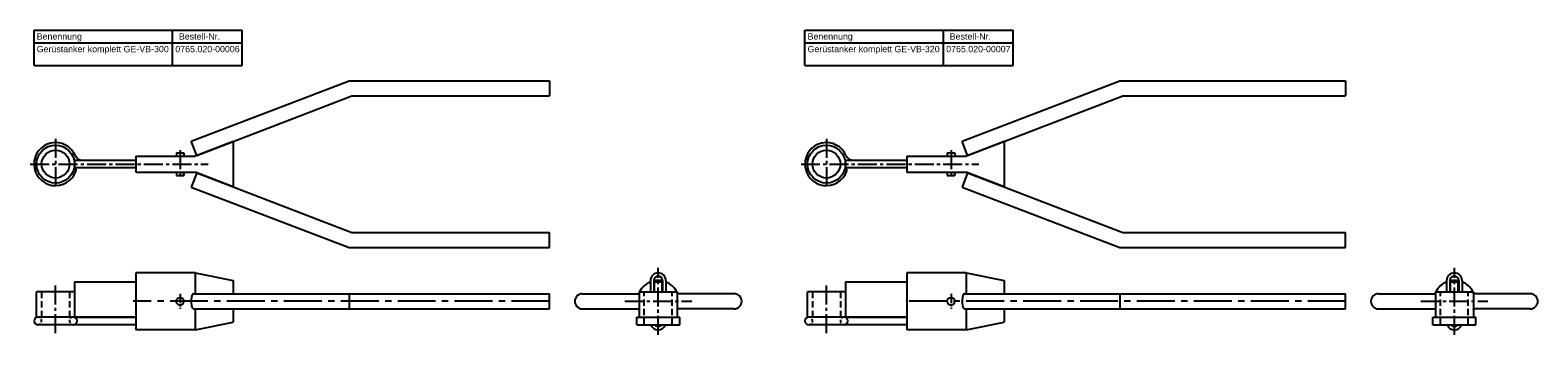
# Model space of a CAD drawing. Header units: millimetres. Extents: x 2369 to 7484, y 242 to 485.
# Tile 4 of 6: x 4968 to 6160, y 244 to 485. Entities that reach past the tile are written whole.
import ezdxf

# ---------------------------------------------------------------- set-up
doc = ezdxf.new("R2010")
doc.units = ezdxf.units.MM
doc.header["$LTSCALE"] = 20
doc.linetypes.add('MITTE2', pattern=[1.125, 0.75, -0.125, 0.125, -0.125])
doc.linetypes.add('VERDECKT2', pattern=[0.1875, 0.125, -0.0625])
doc.layers.add('HALFEN', color=2, linetype='Continuous')
doc.styles.add('ARIAL50', font='ARIAL.TTF', dxfattribs={"height": 5})

msp = doc.modelspace()

# ---------------------------------------------------------------- linework, layer by layer
at = {"layer": 'HALFEN'}
for p, q in [((4971.1, 485.1), (5135.7, 485.1)), ((4971.1, 457.1), (4971.1, 485.1)), ((5080.6, 457.1), (5080.6, 485.1)), ((5135.7, 457.1), (5135.7, 485.1)), ((5580.6, 485.1), (5745.2, 485.1)), ((5580.6, 457.1), (5580.6, 485.1)), ((5690.1, 457.1), (5690.1, 485.1)), ((5745.2, 457.1), (5745.2, 485.1)), ((4971.1, 475.1), (5135.7, 475.1)), ((5580.6, 475.1), (5745.2, 475.1)), ((4971.1, 457.1), (5135.7, 457.1)), ((5580.6, 457.1), (5745.2, 457.1)), ((5095.4, 397.2), (5220.2, 445.1)), ((5220.2, 445.1), (5378.6, 445.1)), ((5378.6, 445.1), (5378.6, 433.1)), ((5704.9, 397.2), (5829.7, 445.1)), ((5829.7, 445.1), (6008.1, 445.1)), ((6008.1, 445.1), (6008.1, 433.1)), ((5099.7, 386), (5222.4, 433.1)), ((5222.4, 433.1), (5378.6, 433.1)), ((5709.2, 386), (5831.9, 433.1)), ((5831.9, 433.1), (6008.1, 433.1)), ((5099.7, 386), (5095.4, 397.2)), ((5128.6, 397.1), (5098.6, 385.3)), ((5128.6, 397.1), (5128.6, 361.1)), ((5709.2, 386), (5704.9, 397.2)), ((5738.1, 397.1), (5708.1, 385.3)), ((5738.1, 397.1), (5738.1, 361.1)), ((5051.6, 385.3), (5098.6, 385.3)), ((5051.6, 385.3), (5051.6, 372.8)), ((5083.6, 388.1), (5083.6, 385.3)), ((5083.6, 388.1), (5089.6, 388.1)), ((5089.6, 388.1), (5089.6, 385.3)), ((5661.1, 385.3), (5708.1, 385.3)), ((5661.1, 385.3), (5661.1, 372.8)), ((5693.1, 388.1), (5693.1, 385.3)), ((5693.1, 388.1), (5699.1, 388.1)), ((5699.1, 388.1), (5699.1, 385.3)), ((5051.6, 372.8), (5098.6, 372.8)), ((5083.6, 372.8), (5083.6, 370.1)), ((5083.6, 370.1), (5089.6, 370.1)), ((5089.6, 370.1), (5089.6, 372.8)), ((5089.6, 372.8), (5089.6, 370.1)), ((5099.7, 372.2), (5095.4, 361)), ((5128.6, 361.1), (5098.6, 372.8)), ((5099.7, 372.2), (5222.4, 325.1)), ((5661.1, 372.8), (5708.1, 372.8)), ((5693.1, 372.8), (5693.1, 370.1)), ((5693.1, 370.1), (5699.1, 370.1)), ((5699.1, 370.1), (5699.1, 372.8)), ((5699.1, 372.8), (5699.1, 370.1)), ((5709.2, 372.2), (5704.9, 361)), ((5738.1, 361.1), (5708.1, 372.8)), ((5709.2, 372.2), (5831.9, 325.1)), ((5095.4, 361), (5220.2, 313.1)), ((5704.9, 361), (5829.7, 313.1)), ((5222.4, 325.1), (5378.6, 325.1)), ((5378.6, 313.1), (5378.6, 325.1)), ((5831.9, 325.1), (6008.1, 325.1)), ((6008.1, 313.1), (6008.1, 325.1)), ((5220.2, 313.1), (5378.6, 313.1)), ((5829.7, 313.1), (6008.1, 313.1)), ((5098.6, 293.1), (5051.6, 293.1)), ((5051.6, 293.1), (5051.6, 248.1)), ((5098.6, 293.1), (5128.6, 287.1)), ((5098.6, 293.1), (5098.6, 276.6)), ((5128.6, 287.1), (5128.6, 276.6)), ((5458.5, 287), (5458.5, 278.1)), ((5461.1, 287), (5461.1, 278.1)), ((5468.1, 287), (5468.1, 278.1)), ((5470.7, 287), (5470.7, 278.1)), ((5708.1, 293.1), (5661.1, 293.1)), ((5661.1, 293.1), (5661.1, 248.1)), ((5708.1, 293.1), (5738.1, 287.1)), ((5708.1, 293.1), (5708.1, 276.6)), ((5738.1, 287.1), (5738.1, 276.6)), ((6088, 287), (6088, 278.1)), ((6090.6, 287), (6090.6, 278.1)), ((6097.6, 287), (6097.6, 278.1)), ((6100.2, 287), (6100.2, 278.1)), ((5003.1, 278.1), (4973.1, 278.1)), ((4973.1, 258.1), (4973.1, 278.1)), ((5003.1, 286.1), (5051.6, 286.1)), ((5003.1, 286.1), (5003.1, 258.1)), ((5097.5, 276.6), (5378.6, 276.6)), ((5220.2, 276.6), (5220.2, 264.6)), ((5378.6, 264.6), (5378.6, 276.6)), ((5404.6, 276.6), (5449.6, 276.6)), ((5449.6, 278.1), (5479.6, 278.1)), ((5449.6, 278.1), (5449.6, 258.1)), ((5461.6, 286.1), (5467.6, 286.1)), ((5461.6, 278.1), (5461.6, 286.1)), ((5467.6, 278.1), (5467.6, 286.1)), ((5479.6, 278.1), (5479.6, 258.1)), ((5524.6, 276.6), (5479.6, 276.6)), ((5612.6, 278.1), (5582.6, 278.1)), ((5582.6, 258.1), (5582.6, 278.1)), ((5612.6, 286.1), (5661.1, 286.1)), ((5612.6, 286.1), (5612.6, 258.1)), ((5707, 276.6), (6008.1, 276.6)), ((5829.7, 276.6), (5829.7, 264.6)), ((6008.1, 264.6), (6008.1, 276.6)), ((6034.1, 276.6), (6079.1, 276.6)), ((6079.1, 278.1), (6109.1, 278.1)), ((6079.1, 278.1), (6079.1, 258.1)), ((6091.1, 286.1), (6097.1, 286.1)), ((6091.1, 278.1), (6091.1, 286.1)), ((6097.1, 278.1), (6097.1, 286.1)), ((6109.1, 278.1), (6109.1, 258.1)), ((6154.1, 276.6), (6109.1, 276.6)), ((5097.5, 264.6), (5378.6, 264.6)), ((5098.6, 264.6), (5098.6, 248.1)), ((5098.6, 264.6), (5098.6, 248.1)), ((5128.6, 264.6), (5128.6, 254.1)), ((5404.6, 264.6), (5449.6, 264.6)), ((5524.6, 264.6), (5479.6, 264.6)), ((5707, 264.6), (6008.1, 264.6)), ((5708.1, 264.6), (5708.1, 248.1)), ((5708.1, 264.6), (5708.1, 248.1)), ((5738.1, 264.6), (5738.1, 254.1)), ((6034.1, 264.6), (6079.1, 264.6)), ((6154.1, 264.6), (6109.1, 264.6)), ((5051.6, 258.1), (4974.1, 258.1)), ((5051.6, 252.1), (4974.1, 252.1)), ((5003.1, 258.1), (5051.6, 258.1)), ((5098.6, 248.1), (5128.6, 254.1)), ((5447.6, 252.1), (5447.6, 258.1)), ((5447.6, 258.1), (5481.6, 258.1)), ((5447.6, 252.1), (5481.6, 252.1)), ((5481.6, 252.1), (5481.6, 258.1)), ((5661.1, 258.1), (5583.6, 258.1)), ((5661.1, 252.1), (5583.6, 252.1)), ((5612.6, 258.1), (5661.1, 258.1)), ((5708.1, 248.1), (5738.1, 254.1)), ((6077.1, 252.1), (6077.1, 258.1)), ((6077.1, 258.1), (6111.1, 258.1)), ((6077.1, 252.1), (6111.1, 252.1)), ((6111.1, 252.1), (6111.1, 258.1)), ((5098.6, 248.1), (5051.6, 248.1)), ((5708.1, 248.1), (5661.1, 248.1))]:
    msp.add_line(p, q, dxfattribs=at)
at = {"layer": 'HALFEN', "color": 1, "linetype": 'MITTE2'}
for p, q in [((4988.1, 399.1), (4988.1, 359.1)), ((5597.6, 399.1), (5597.6, 359.1)), ((5086.6, 390.1), (5086.6, 368.1)), ((5696.1, 390.1), (5696.1, 368.1)), ((4968, 379.1), (5108.7, 379.1)), ((5577.5, 379.1), (5718.2, 379.1)), ((5464.6, 244.1), (5464.6, 297.1)), ((6094.1, 244.1), (6094.1, 297.1)), ((4988.1, 245.5), (4988.1, 284.1)), ((5597.6, 245.5), (5597.6, 284.1)), ((5438.1, 270.6), (5491.1, 270.6)), ((6067.6, 270.6), (6120.6, 270.6))]:
    msp.add_line(p, q, dxfattribs=at)
at = {"layer": 'HALFEN', "color": 1, "linetype": 'VERDECKT2', "ltscale": 2}
for p, q in [((4977.1, 278.1), (4977.1, 258.1)), ((4999.1, 278.1), (4999.1, 258.1)), ((5453.6, 252.1), (5453.6, 278.1)), ((5475.6, 252.1), (5475.6, 278.1)), ((5586.6, 278.1), (5586.6, 258.1)), ((5608.6, 278.1), (5608.6, 258.1)), ((6083.1, 252.1), (6083.1, 278.1)), ((6105.1, 252.1), (6105.1, 278.1))]:
    msp.add_line(p, q, dxfattribs=at)
at = {"layer": 'HALFEN', "color": 1, "linetype": 'MITTE2', "ltscale": 0.5}
for p, q in [((5086.6, 276.6), (5086.6, 264.6)), ((5696.1, 276.6), (5696.1, 264.6))]:
    msp.add_line(p, q, dxfattribs=at)
at = {"layer": 'HALFEN', "color": 1, "linetype": 'MITTE2', "ltscale": 2}
for p, q in [((5378.6, 270.6), (5049.4, 270.6)), ((6008.1, 270.6), (5658.9, 270.6))]:
    msp.add_line(p, q, dxfattribs=at)
at = {"layer": 'HALFEN'}
for points in [[(5051.6, 376.1), (5003.3, 376.1), (5003.3, 382.1), (5051.6, 382.1)], [(5661.1, 376.1), (5612.8, 376.1), (5612.8, 382.1), (5661.1, 382.1)]]:
    msp.add_lwpolyline(points, dxfattribs=at)
for centre, radius in [((4988.1, 379.1), 15), ((5597.6, 379.1), 15), ((4988.1, 379.1), 11), ((5597.6, 379.1), 11), ((5086.6, 270.6), 3), ((5696.1, 270.6), 3)]:
    msp.add_circle(centre, radius, dxfattribs=at)
for centre, radius, start, end in [((4988.1, 379.1), 17, 23.0357, 340.1276), ((5597.6, 379.1), 17, 23.0357, 340.1276), ((5009.3, 388.1), 6, 203.0357, 270), ((5618.8, 388.1), 6, 203.0357, 270), ((5001.3, 374.3), 3, 340.1276, 35.8967), ((5610.8, 374.3), 3, 340.1276, 35.8967), ((5464.6, 287), 6.1, 0, 180), ((5464.6, 287), 3.5, 0, 180), ((6094.1, 287), 6.1, 0, 180), ((6094.1, 287), 3.5, 0, 180), ((5404.6, 270.6), 6, 90, 270), ((5524.6, 270.6), 6, 270, 90), ((6034.1, 270.6), 6, 90, 270), ((6154.1, 270.6), 6, 270, 90), ((4974.1, 255.1), 3, 90, 270), ((5002.1, 255.1), 3, 270, 90), ((5464.6, 254.2), 6.1, 200.1368, 339.8632), ((5464.6, 254.2), 3.5, 216.8699, 323.1301), ((5583.6, 255.1), 3, 90, 270), ((5611.6, 255.1), 3, 270, 90), ((6094.1, 254.2), 6.1, 200.1368, 339.8632), ((6094.1, 254.2), 3.5, 216.8699, 323.1301)]:
    msp.add_arc(centre, radius, start, end, dxfattribs=at)
at = {"layer": 'HALFEN', "color": 2}
for centre, start, end in [((5464.6, 270.6), 77.7533, 102.2467), ((6094.1, 270.6), 77.7533, 102.2467), ((5464.6, 270.6), 155.38, 158.6763), ((5464.6, 270.6), 111.6969, 152.9643), ((5464.6, 270.6), 27.0357, 68.3031), ((5464.6, 270.6), 21.3237, 24.62), ((6094.1, 270.6), 155.38, 158.6763), ((6094.1, 270.6), 111.6969, 152.9643), ((6094.1, 270.6), 27.0357, 68.3031), ((6094.1, 270.6), 21.3237, 24.62), ((5464.6, 270.6), 201.3237, 204.62), ((5464.6, 270.6), 335.38, 338.6763), ((6094.1, 270.6), 201.3237, 204.62), ((6094.1, 270.6), 335.38, 338.6763)]:
    msp.add_arc(centre, 16.5, start, end, dxfattribs=at)
at = {"layer": 'HALFEN', "color": 1, "linetype": 'VERDECKT2'}
for centre, start, end in [((4974.1, 255.1), 270, 90), ((5002.1, 255.1), 90, 270), ((5583.6, 255.1), 270, 90), ((5611.6, 255.1), 90, 270)]:
    msp.add_arc(centre, 3, start, end, dxfattribs=at)
at = {"layer": 'HALFEN'}
for centre in [(5097.5, 270.6), (5707, 270.6)]:
    msp.add_ellipse(centre, major_axis=(0, 6), ratio=0.358368, start_param=0, end_param=3.141593, dxfattribs=at)

# ---------------------------------------------------------------- texts
at = {"layer": 'HALFEN', "style": 'ARIAL50'}
for s, p in [('Benennung', (4973.2, 477.6)), ('Bestell-Nr.', (5085.6, 477.6)), ('Benennung', (5582.7, 477.6)), ('Bestell-Nr.', (5695.1, 477.6)), ('Gerüstanker komplett GE-VB-300', (4973.2, 467.6)), ('0765.020-00006', (5082.8, 467.6)), ('Gerüstanker komplett GE-VB-320', (5582.7, 467.6)), ('0765.020-00007', (5692.3, 467.6))]:
    msp.add_text(s, height=5, dxfattribs=at).set_placement(p)

doc.saveas('drawing.dxf')
